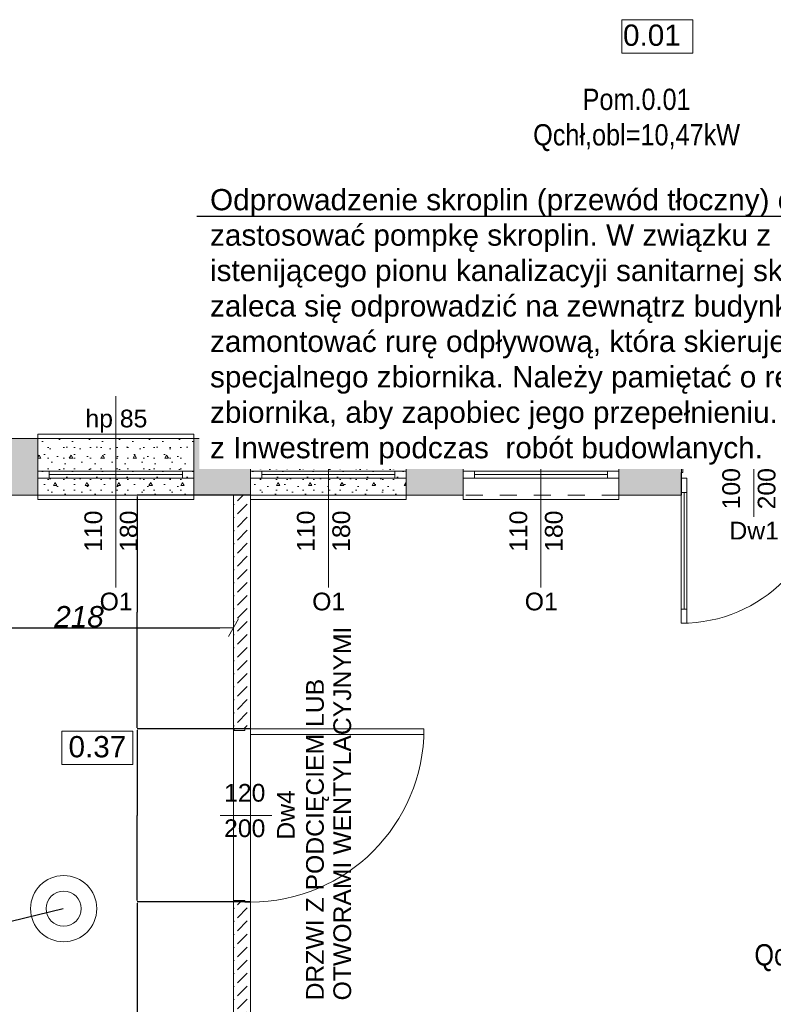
# Model space of a CAD drawing. Header units: millimetres. Extents: x 922208 to 1069538, y -182208 to -99877.
# Tile 43 of 256: x 972578 to 977896, y -176529 to -169579. Entities that reach past the tile are written whole.
import ezdxf
from ezdxf import colors
from ezdxf.entities.mleader import LeaderData, LeaderLine
from ezdxf.math import Vec2, Vec3

# ---------------------------------------------------------------- set-up
doc = ezdxf.new("R2010")
doc.units = ezdxf.units.MM
doc.header["$MEASUREMENT"] = 0
doc.linetypes.add('HIDDEN', pattern=[20, 10, -10])
doc.linetypes.add('Przerywana', pattern=[240, 120, -120])
for name, color, linetype, lineweight in [('IS_KLIM Opis_Qchł', 7, 'Continuous', 9), ('IS_KLIM Opis_Średnice', 7, 'Continuous', 9), ('IS_POWRÓT', 5, 'HIDDEN', 30), ('Nowe_210-A Pomieszczenia_Nr_pióra__41', 7, 'Continuous', 15), ('Nowe_220-A Ściany_Nr_pióra__169', 7, 'Continuous', 5), ('Nowe_220-A Ściany_Nr_pióra__19', 255, 'Continuous', 0), ('Nowe_220-A Ściany_Nr_pióra__20', 1, 'Continuous', 13), ('Nowe_220-A Ściany_Nr_pióra__23', 7, 'Continuous', 15), ('Nowe_220-A Ściany_Nr_pióra__27', 7, 'Continuous', 25), ('Nowe_220-A Ściany_Nr_pióra__3', 7, 'Continuous', 13), ('Nowe_220-A Ściany_Nr_pióra__7', 7, 'Continuous', 13)]:
    doc.layers.add(name, color=color, linetype=linetype, lineweight=lineweight)
doc.layers.add('Nowe_220-A Ściany_Nr_pióra__118', color=7, linetype='Continuous', lineweight=13, true_color=0x573938)
doc.layers.add('Nowe_220-A Ściany_Nr_pióra__45', color=7, linetype='Continuous', lineweight=15, true_color=0x40a5ff)
doc.layers.add('Nowe_299-A Wymiary Opisy', color=7, linetype='Continuous')
doc.styles.add('FDBES', font='simplex.shx')
doc.styles.add('STYL_AUTOMATYCZNY_1', font='arial.ttf')
doc.styles.add('STYL_AUTOMATYCZNY_3', font='ariali.ttf')
doc.dimstyles.new('STYL_AUTOMATYCZNY__1', dxfattribs={"dimtxt": 150, "dimasz": 95, "dimexe": 0.18, "dimexo": 0.0625, "dimgap": 0, "dimtad": 1, "dimtih": 1, "dimtoh": 1, "dimdec": 0, "dimlfac": 0.1, "dimzin": 0, "dimdsep": 46, "dimtxsty": 'STYL_AUTOMATYCZNY_3', "dimblk": 'ARROWHEAD_2', "dimblk1": 'ARROWHEAD_2', "dimblk2": 'ARROWHEAD_2', "dimcen": 0.09, "dimse1": 1, "dimse2": 1, "dimclrd": 7, "dimclre": 7, "dimclrt": 7, "dimadec": 1, "dimazin": 0, "dimtfac": 1, "dimtdec": 4, "dimtmove": 0, "dimatfit": 3, "dimfxl": 1, "dimtolj": 1, "dimtzin": 0, "dimarcsym": 0})
doc.dimstyles.new('STYL_AUTOMATYCZNY__2', dxfattribs={"dimtxt": 0.18, "dimasz": 9.12, "dimexe": 0.18, "dimexo": 0.0625, "dimgap": 0, "dimtad": 0, "dimtih": 1, "dimtoh": 1, "dimdec": 4, "dimzin": 0, "dimdsep": 46, "dimtxsty": 'Standard', "dimcen": 0.09, "dimadec": 0, "dimazin": 0, "dimtfac": 1, "dimtdec": 4, "dimtmove": 0, "dimatfit": 3, "dimldrblk": 'ARROWHEAD_5', "dimfxl": 1, "dimtolj": 1, "dimtzin": 0, "dimarcsym": 0})
pattern_1 = [(45, (889452.8, -161761.4), (-91.92388, 91.92388), [97.5, -32.5]), (45, (889452.8, -161669.48), (-91.92388, 91.92388), [97.5, -32.5])]
pattern_2 = [(0, (889452.8, -161761.4), (0, 389.7114), [24.375, -200.625]), (0, (889565.3, -161566.55), (0, 389.7114), [24.375, -200.625]), (60, (889452.8, -161761.4), (-337.5, 194.8557), [24.375, -200.625]), (60, (889677.8, -161761.4), (-337.5, 194.8557), [24.375, -200.625]), (120, (889477.17, -161761.4), (337.5, 194.8557), [24.375, -200.625]), (120, (889702.17, -161761.4), (337.5, 194.8557), [24.375, -200.625]), (0, (889452.795, -161723.9), (0, 75), [0, -75, 0, -112.5]), (45, (889490.295, -161723.9), (-53.03301, 53.03301), [0, -56.25, 0, -93.75])]

# ---------------------------------------------------------------- blocks, each defined once
blk = doc.blocks.new('*D522')
at = {"layer": 'Defpoints', "color": 0, "linetype": 'Continuous', "lineweight": 30, "transparency": 16777216}
for p in [(973406.8, -116120), (974206.6, -116120), (975511.6, -117780)]:
    blk.add_point(p, dxfattribs=at)
at = {"layer": 'Nowe_299-A Wymiary Opisy', "color": 0, "linetype": 'Continuous', "lineweight": -2, "transparency": 16777216}
for p, q in [((974206.5, -116120), (973406.6, -116120)), ((973406.8, -116129.1), (973406.8, -116949.9)), ((973406.8, -117770.9), (973406.8, -116951.1)), ((975511.5, -117780), (973406.6, -117780))]:
    blk.add_line(p, q, dxfattribs=at)
at = {"layer": 'Nowe_299-A Wymiary Opisy', "color": 0, "linetype": 'Continuous', "lineweight": 30, "transparency": 16777216}
for points in [[(973405.3, -116129.1), (973408.3, -116129.1), (973406.8, -116120)], [(973405.3, -117770.9), (973408.3, -117770.9), (973406.8, -117780)]]:
    blk.add_solid(points, dxfattribs=at)
at = {"layer": 'Nowe_299-A Wymiary Opisy', "color": 0, "linetype": 'Continuous', "lineweight": 5, "transparency": 16777216, "insert": (973406.8, -116950.5), "char_height": 0.18, "attachment_point": 5, "rotation": 90}
blk.add_mtext('\\A1;1660.0000', dxfattribs=at)
blk = doc.blocks.new('ARROWHEAD_5')
at = {"linetype": 'Continuous', "lineweight": 0}
blk.add_hatch(color=0, dxfattribs=at).paths.add_polyline_path([(-1, 0.2679), (0, 0), (-1, -0.2679)])
at = {"color": 0, "linetype": 'Continuous', "lineweight": 0}
blk.add_line((0, 0), (-1, 0), dxfattribs=at)
blk = doc.blocks.new('*D523')
at = {"layer": 'Defpoints', "color": 0, "linetype": 'Continuous', "lineweight": 30, "transparency": 16777216}
for p in [(973406.8, -114900), (974206.6, -114900), (974206.6, -116120)]:
    blk.add_point(p, dxfattribs=at)
at = {"layer": 'Nowe_299-A Wymiary Opisy', "color": 0, "linetype": 'Continuous', "lineweight": -2, "transparency": 16777216}
for p, q in [((974206.5, -114900), (973406.6, -114900)), ((973406.8, -114909.1), (973406.8, -115509.9)), ((973406.8, -116110.9), (973406.8, -115511.1)), ((974206.5, -116120), (973406.6, -116120))]:
    blk.add_line(p, q, dxfattribs=at)
at = {"layer": 'Nowe_299-A Wymiary Opisy', "color": 0, "linetype": 'Continuous', "lineweight": 30, "transparency": 16777216}
for points in [[(973405.3, -114909.1), (973408.3, -114909.1), (973406.8, -114900)], [(973405.3, -116110.9), (973408.3, -116110.9), (973406.8, -116120)]]:
    blk.add_solid(points, dxfattribs=at)
at = {"layer": 'Nowe_299-A Wymiary Opisy', "color": 0, "linetype": 'Continuous', "lineweight": 5, "transparency": 16777216, "insert": (973406.8, -115510.5), "char_height": 0.18, "attachment_point": 5, "rotation": 90}
blk.add_mtext('\\A1;1220.0000', dxfattribs=at)
blk = doc.blocks.new('*D524')
at = {"layer": 'Defpoints', "color": 0, "linetype": 'Continuous', "lineweight": 30, "transparency": 16777216}
for p in [(973406.8, -113250), (974206.6, -113250), (974206.6, -114900)]:
    blk.add_point(p, dxfattribs=at)
at = {"layer": 'Nowe_299-A Wymiary Opisy', "color": 0, "linetype": 'Continuous', "lineweight": -2, "transparency": 16777216}
for p, q in [((974206.5, -113250), (973406.6, -113250)), ((973406.8, -113259.1), (973406.8, -114074.9)), ((973406.8, -114890.9), (973406.8, -114076.1)), ((974206.5, -114900), (973406.6, -114900))]:
    blk.add_line(p, q, dxfattribs=at)
at = {"layer": 'Nowe_299-A Wymiary Opisy', "color": 0, "linetype": 'Continuous', "lineweight": 30, "transparency": 16777216}
for points in [[(973405.3, -113259.1), (973408.3, -113259.1), (973406.8, -113250)], [(973405.3, -114890.9), (973408.3, -114890.9), (973406.8, -114900)]]:
    blk.add_solid(points, dxfattribs=at)
at = {"layer": 'Nowe_299-A Wymiary Opisy', "color": 0, "linetype": 'Continuous', "lineweight": 5, "transparency": 16777216, "insert": (973406.8, -114075.5), "char_height": 0.18, "attachment_point": 5, "rotation": 90}
blk.add_mtext('\\A1;1650.0000', dxfattribs=at)
blk = doc.blocks.new('ARROWHEAD_2')
at = {"color": 0, "linetype": 'Continuous', "lineweight": 0}
for p, q in [((0, 0), (-1, 0)), ((-0.378, -0.655), (0.378, 0.655))]:
    blk.add_line(p, q, dxfattribs=at)
blk = doc.blocks.new('*D526')
at = {"layer": 'Defpoints', "color": 0, "linetype": 'Continuous', "lineweight": 30, "transparency": 16777216}
for p in [(974086.6, -113250), (974086.6, -114185.2), (971906.6, -114500)]:
    blk.add_point(p, dxfattribs=at)
at = {"layer": 'Nowe_299-A Wymiary Opisy', "color": 7, "linetype": 'Continuous', "lineweight": -2, "transparency": 16777216}
blk.add_line((972001.6, -114185.2), (973991.6, -114185.2), dxfattribs=at)
at = {"layer": 'Nowe_299-A Wymiary Opisy', "color": 7, "linetype": 'Continuous', "lineweight": -2, "transparency": 16777216, "xscale": 95, "yscale": 95, "zscale": 95, "rotation": 180}
blk.add_blockref('ARROWHEAD_2', (971906.6, -114185.2), dxfattribs=at)
at = {"layer": 'Nowe_299-A Wymiary Opisy', "color": 7, "linetype": 'Continuous', "lineweight": -2, "transparency": 16777216, "xscale": 95, "yscale": 95, "zscale": 95}
blk.add_blockref('ARROWHEAD_2', (974086.6, -114185.2), dxfattribs=at)
at = {"layer": 'Nowe_299-A Wymiary Opisy', "color": 7, "linetype": 'Continuous', "lineweight": 5, "transparency": 16777216, "insert": (972996.6, -114108.6), "char_height": 150, "attachment_point": 5, "style": 'STYL_AUTOMATYCZNY_3'}
blk.add_mtext('\\A1;218', dxfattribs=at)
blk = doc.blocks.new('parter01')
at = {"layer": 'Nowe_220-A Ściany_Nr_pióra__118', "linetype": 'Continuous', "lineweight": 0, "true_color": 0x573938}
h = blk.add_hatch(dxfattribs=at)
h.set_pattern_fill('BETON_LEKKI', color=39, scale=10, style=0, pattern_type=2)
h.set_pattern_definition(pattern_2)
h.paths.add_polyline_path([(972706.55073, -112850.02068), (972706.55073, -113250.02068), (973806.55073, -113250.02068), (973806.55073, -112850.02068)])
h = blk.add_hatch(dxfattribs=at)
h.set_pattern_fill('BETON_LEKKI', color=39, scale=10, style=0, pattern_type=2)
h.set_pattern_definition(pattern_2)
h.paths.add_polyline_path([(974206.55073, -113250.02068), (975306.55073, -113250.02068), (975306.55073, -112850.02068), (974206.55073, -112850.02068)])
at = {"layer": 'Nowe_220-A Ściany_Nr_pióra__169', "linetype": 'Continuous', "lineweight": 0}
h = blk.add_hatch(dxfattribs=at)
h.set_pattern_fill('BETON', scale=10, style=0, pattern_type=2)
h.set_pattern_definition(pattern_1)
h.paths.add_polyline_path([(974206.55076, -113250.02068), (974086.55073, -113250.02068), (974086.55073, -114900.02071), (974206.55076, -114900.02071)])
h = blk.add_hatch(dxfattribs=at)
h.set_pattern_fill('BETON', scale=10, style=0, pattern_type=2)
h.set_pattern_definition(pattern_1)
h.paths.add_polyline_path([(974206.55076, -116120.02066), (974086.55073, -116120.02066), (974086.55073, -117780.02068), (974206.55076, -117780.02068)])
at = {"layer": 'Nowe_220-A Ściany_Nr_pióra__19', "linetype": 'Continuous', "lineweight": 0}
for points in [[(972306.55066, -113250.02068), (972706.5507, -113250.02068), (972706.5507, -112850.02065), (972306.55066, -112850.02076)], [(973806.55077, -113250.02068), (974206.55076, -113250.02068), (974206.55076, -112850.0207), (973806.55077, -112850.02061)], [(975306.55073, -113250.02068), (975706.55073, -113250.02068), (975706.55073, -112850.02068), (975306.55073, -112850.02068)], [(976806.55073, -113250.02068), (977248.29215, -113250.02068), (977248.29215, -112850.02069), (976806.55073, -112850.02069)]]:
    blk.add_hatch(color=255, dxfattribs=at).paths.add_polyline_path(points)
at = {"layer": 'Nowe_210-A Pomieszczenia_Nr_pióra__41', "color": 7, "linetype": 'Continuous', "lineweight": 0}
for p, q in [((976827.95592, -109893.9906), (977328.33592, -109893.9906)), ((976827.95592, -110129.7051), (976827.95592, -109893.9906)), ((977328.33592, -109893.9906), (977328.33592, -110129.7051)), ((977328.33592, -110129.7051), (976827.95592, -110129.7051)), ((972876.35943, -114915.90971), (973376.73943, -114915.90971)), ((972876.35943, -115151.62421), (972876.35943, -114915.90971)), ((973376.73943, -114915.90971), (973376.73943, -115151.62421)), ((973376.73943, -115151.62421), (972876.35943, -115151.62421))]:
    blk.add_line(p, q, dxfattribs=at)
at = {"layer": 'Nowe_220-A Ściany_Nr_pióra__20', "color": 1, "linetype": 'Continuous', "lineweight": 0}
for p, q in [((971106.55073, -113250.02068), (974086.55073, -113250.02068)), ((974086.55073, -113250.02068), (974086.55073, -117780.02068)), ((974206.55073, -113250.02068), (974206.55073, -117780.02068))]:
    blk.add_line(p, q, dxfattribs=at)
for points in [[(972706.55073, -112850.02068), (973806.55073, -112850.02068), (973806.55073, -113250.02068), (972706.55073, -113250.02068)], [(974206.55073, -113250.02068), (975306.55073, -113250.02068), (975306.55073, -112850.02068), (974206.55073, -112850.02068)]]:
    blk.add_lwpolyline(points, close=True, dxfattribs=at)
at = {"layer": 'Nowe_220-A Ściany_Nr_pióra__23', "color": 7, "linetype": 'Continuous', "lineweight": 0}
for p, q in [((977248.29213, -113015.02068), (977248.29213, -113130.02068)), ((977258.29213, -113015.02068), (977248.29213, -113015.02068)), ((977258.29213, -113090.02068), (977258.29213, -113015.02068)), ((972786.55073, -113080.02068), (972706.55073, -113080.02068)), ((972706.55073, -113130.02068), (972786.55073, -113130.02068)), ((972786.55073, -113130.02068), (972786.55073, -113080.02068)), ((973806.55073, -113080.02068), (973726.55073, -113080.02068)), ((973726.55073, -113080.02068), (973726.55073, -113130.02068)), ((973726.55073, -113130.02068), (973806.55073, -113130.02068)), ((974286.55073, -113080.02068), (974206.55073, -113080.02068)), ((974206.55073, -113130.02068), (974286.55073, -113130.02068)), ((974286.55073, -113130.02068), (974286.55073, -113080.02068)), ((975306.55073, -113080.02068), (975226.55073, -113080.02068)), ((975226.55073, -113080.02068), (975226.55073, -113130.02068)), ((975226.55073, -113130.02068), (975306.55073, -113130.02068)), ((975786.55073, -113080.02068), (975706.55073, -113080.02068)), ((975706.55073, -113130.02068), (975786.55073, -113130.02068)), ((975786.55073, -113130.02068), (975786.55073, -113080.02068)), ((976806.55073, -113080.02068), (976726.55073, -113080.02068)), ((976726.55073, -113080.02068), (976726.55073, -113130.02068)), ((976726.55073, -113130.02068), (976806.55073, -113130.02068)), ((977246.29213, -113130.02068), (977246.29213, -113090.02068)), ((977246.29213, -113090.02068), (977258.29213, -113090.02068)), ((977248.29213, -113130.02068), (977246.29213, -113130.02068)), ((974091.55073, -114900.02068), (974206.55073, -114900.02068)), ((974091.55073, -114910.02068), (974091.55073, -114900.02068)), ((974166.55073, -114910.02068), (974091.55073, -114910.02068)), ((974206.55073, -114898.02068), (974166.55073, -114898.02068)), ((974166.55073, -114898.02068), (974166.55073, -114910.02068)), ((974206.55073, -114900.02068), (974206.55073, -114898.02068)), ((974091.55073, -116110.02068), (974166.55073, -116110.02068)), ((974091.55073, -116120.02068), (974091.55073, -116110.02068)), ((974206.55073, -116120.02068), (974091.55073, -116120.02068)), ((974166.55073, -116110.02068), (974166.55073, -116122.02068)), ((974166.55073, -116122.02068), (974206.55073, -116122.02068)), ((974206.55073, -116122.02068), (974206.55073, -116120.02068))]:
    blk.add_line(p, q, dxfattribs=at)
at = {"layer": 'Nowe_220-A Ściany_Nr_pióra__27', "color": 7, "linetype": 'Continuous', "lineweight": 0}
for p, q in [((972706.55073, -113080.02068), (972706.55073, -112850.02068)), ((972706.55073, -113080.02068), (972706.55073, -112850.02068)), ((973806.55073, -113080.02068), (973806.55073, -112850.02068)), ((973806.55073, -113080.02068), (973806.55073, -112850.02068)), ((974206.55073, -113080.02068), (974206.55073, -112850.02068)), ((974206.55073, -113080.02068), (974206.55073, -112850.02068)), ((975306.55073, -113080.02068), (975306.55073, -112850.02068)), ((975306.55073, -113080.02068), (975306.55073, -112850.02068)), ((975706.55073, -113080.02068), (975706.55073, -112850.02068)), ((975706.55073, -113080.02068), (975706.55073, -112850.02068)), ((976806.55073, -113080.02068), (976806.55073, -112850.02068)), ((976806.55073, -113080.02068), (976806.55073, -112850.02068)), ((977248.29213, -113015.02068), (977248.29213, -112850.02068)), ((977248.29213, -113015.02068), (977248.29213, -112850.02068)), ((977248.29213, -113130.02068), (977248.29213, -113015.02068)), ((977248.29213, -113130.02068), (977248.29213, -113015.02068)), ((977248.29213, -113130.02068), (977248.29213, -113015.02068)), ((972706.55073, -113130.02068), (972706.55073, -113080.02068)), ((972706.55073, -113130.02068), (972706.55073, -113080.02068)), ((972706.55073, -113130.02068), (972706.55073, -113080.02068)), ((972706.55073, -113250.02068), (972706.55073, -113130.02068)), ((972706.55073, -113250.02068), (972706.55073, -113130.02068)), ((973806.55073, -113130.02068), (973806.55073, -113080.02068)), ((973806.55073, -113130.02068), (973806.55073, -113080.02068)), ((973806.55073, -113130.02068), (973806.55073, -113080.02068)), ((973806.55073, -113250.02068), (973806.55073, -113130.02068)), ((973806.55073, -113250.02068), (973806.55073, -113130.02068)), ((974206.55073, -113130.02068), (974206.55073, -113080.02068)), ((974206.55073, -113130.02068), (974206.55073, -113080.02068)), ((974206.55073, -113130.02068), (974206.55073, -113080.02068)), ((974206.55073, -113250.02068), (974206.55073, -113130.02068)), ((974206.55073, -113250.02068), (974206.55073, -113130.02068)), ((975306.55073, -113130.02068), (975306.55073, -113080.02068)), ((975306.55073, -113130.02068), (975306.55073, -113080.02068)), ((975306.55073, -113130.02068), (975306.55073, -113080.02068)), ((975306.55073, -113250.02068), (975306.55073, -113130.02068)), ((975306.55073, -113250.02068), (975306.55073, -113130.02068)), ((975706.55073, -113130.02068), (975706.55073, -113080.02068)), ((975706.55073, -113130.02068), (975706.55073, -113080.02068)), ((975706.55073, -113130.02068), (975706.55073, -113080.02068)), ((975706.55073, -113250.02068), (975706.55073, -113130.02068)), ((975706.55073, -113250.02068), (975706.55073, -113130.02068)), ((976806.55073, -113130.02068), (976806.55073, -113080.02068)), ((976806.55073, -113130.02068), (976806.55073, -113080.02068)), ((976806.55073, -113130.02068), (976806.55073, -113080.02068)), ((976806.55073, -113250.02068), (976806.55073, -113130.02068)), ((976806.55073, -113250.02068), (976806.55073, -113130.02068)), ((977248.29213, -113250.02068), (977248.29213, -113130.02068)), ((977248.29213, -113250.02068), (977248.29213, -113130.02068)), ((974091.55073, -114900.02068), (974086.55073, -114900.02068)), ((974091.55073, -114900.02068), (974086.55073, -114900.02068)), ((974206.55073, -114900.02068), (974091.55073, -114900.02068)), ((974206.55073, -114900.02068), (974091.55073, -114900.02068)), ((974206.55073, -114900.02068), (974091.55073, -114900.02068)), ((974091.55073, -116120.02068), (974086.55073, -116120.02068)), ((974091.55073, -116120.02068), (974086.55073, -116120.02068)), ((974206.55073, -116120.02068), (974091.55073, -116120.02068)), ((974206.55073, -116120.02068), (974091.55073, -116120.02068)), ((974206.55073, -116120.02068), (974091.55073, -116120.02068))]:
    blk.add_line(p, q, dxfattribs=at)
for points in [[(972706.55073, -112850.02068), (972306.55073, -112850.02068)], [(974206.55073, -112850.02068), (973806.55073, -112850.02068)], [(975706.55073, -112850.02068), (975306.55073, -112850.02068)], [(977248.29213, -112850.02068), (976806.55073, -112850.02068)], [(972306.55073, -113250.02068), (972706.55073, -113250.02068)], [(973806.55073, -113250.02068), (974206.55073, -113250.02068)], [(974206.55073, -113250.02068), (974086.55073, -113250.02068)], [(974086.55073, -113250.02068), (974086.55073, -114900.02071)], [(974206.55073, -114900.02071), (974206.55073, -113250.02068)], [(975306.55073, -113250.02068), (975706.55073, -113250.02068)], [(976806.55073, -113250.02068), (977248.29213, -113250.02068)], [(974086.55073, -116120.02066), (974086.55073, -117780.02068)], [(974206.55073, -117780.02068), (974206.55073, -116120.02066)]]:
    blk.add_lwpolyline(points, dxfattribs=at)
at = {"layer": 'Nowe_220-A Ściany_Nr_pióra__3', "color": 7, "linetype": 'Continuous', "lineweight": 0}
for p, q in [((973806.55073, -112820.02068), (972706.55073, -112820.02068)), ((972706.55073, -112820.02068), (972706.55073, -112850.02068)), ((973806.55073, -112850.02068), (973806.55073, -112820.02068)), ((975306.55073, -112820.02068), (974206.55073, -112820.02068)), ((974206.55073, -112820.02068), (974206.55073, -112850.02068)), ((975306.55073, -112850.02068), (975306.55073, -112820.02068)), ((976806.55073, -112820.02068), (975706.55073, -112820.02068)), ((975706.55073, -112820.02068), (975706.55073, -112850.02068)), ((976806.55073, -112850.02068), (976806.55073, -112820.02068)), ((973726.55073, -113080.02068), (972786.55073, -113080.02068)), ((973726.55073, -113105.02068), (972786.55073, -113105.02068)), ((972786.55073, -113130.02068), (973726.55073, -113130.02068)), ((975226.55073, -113080.02068), (974286.55073, -113080.02068)), ((975226.55073, -113105.02068), (974286.55073, -113105.02068)), ((974286.55073, -113130.02068), (975226.55073, -113130.02068)), ((976726.55073, -113080.02068), (975786.55073, -113080.02068)), ((976726.55073, -113105.02068), (975786.55073, -113105.02068)), ((975786.55073, -113130.02068), (976726.55073, -113130.02068)), ((977246.29213, -113230.02068), (977246.29213, -113130.02068)), ((977246.29213, -113130.02068), (977286.29213, -113130.02068)), ((977286.29213, -113130.02068), (977286.29213, -113230.02068)), ((972706.55073, -113280.02068), (972706.55073, -113250.02068)), ((973806.55073, -113250.02068), (973806.55073, -113280.02068)), ((974206.55073, -113280.02068), (974206.55073, -113250.02068)), ((975306.55073, -113250.02068), (975306.55073, -113280.02068)), ((975706.55073, -113280.02068), (975706.55073, -113250.02068)), ((976806.55073, -113250.02068), (976806.55073, -113280.02068)), ((977286.29213, -113230.02068), (977246.29213, -113230.02068)), ((977266.29213, -114054.02068), (977266.29213, -113230.02068)), ((973806.55073, -113280.02068), (972706.55073, -113280.02068)), ((975306.55073, -113280.02068), (974206.55073, -113280.02068)), ((976806.55073, -113280.02068), (975706.55073, -113280.02068)), ((977246.29213, -114154.02068), (977246.29213, -114054.02068)), ((977246.29213, -114054.02068), (977286.29213, -114054.02068)), ((977286.29213, -114054.02068), (977286.29213, -114154.02068)), ((977286.29213, -114154.02068), (977246.29213, -114154.02068)), ((975430.55073, -114898.02068), (974206.55073, -114898.02068)), ((974206.55073, -114898.02068), (974206.55073, -114938.02068)), ((974206.55073, -114938.02068), (975430.55073, -114938.02068)), ((975430.55073, -114938.02068), (975430.55073, -114898.02068))]:
    blk.add_line(p, q, dxfattribs=at)
at = {"layer": 'Nowe_220-A Ściany_Nr_pióra__3', "color": 7, "linetype": 'Przerywana', "lineweight": 0}
for p, q in [((973806.55073, -112850.02068), (972706.55073, -112850.02068)), ((975306.55073, -112850.02068), (974206.55073, -112850.02068)), ((976806.55073, -112850.02068), (975706.55073, -112850.02068)), ((973806.55073, -113250.02068), (972706.55073, -113250.02068)), ((975306.55073, -113250.02068), (974206.55073, -113250.02068)), ((976806.55073, -113250.02068), (975706.55073, -113250.02068))]:
    blk.add_line(p, q, dxfattribs=at)
at = {"layer": 'Nowe_220-A Ściany_Nr_pióra__3', "color": 7, "linetype": 'Continuous', "lineweight": 0}
for points in [[(977246.29213, -114054.02068), (977246.29213, -113230.02068), (977266.29213, -113230.02068), (977266.29213, -114054.02068)], [(977266.29213, -114054.02068), (977266.29213, -113230.02068), (977286.29213, -113230.02068), (977286.29213, -114054.02068)]]:
    blk.add_lwpolyline(points, close=True, dxfattribs=at)
for centre, radius in [((977246.29213, -113130.02068), 1024), ((974206.55073, -114898.02068), 1224)]:
    blk.add_arc(centre, radius, 270, 0, dxfattribs=at)
at = {"layer": 'Nowe_220-A Ściany_Nr_pióra__45', "color": 161, "linetype": 'Continuous', "lineweight": 0, "true_color": 0x40a5ff}
for p, q in [((973256.55073, -113901.8064), (973256.55073, -112550.02068)), ((974756.55073, -113901.8064), (974756.55073, -112550.02068)), ((976256.55073, -113901.8064), (976256.55073, -112550.02068)), ((977758.29213, -113401.8064), (977758.29213, -112755.42011)), ((974358.33645, -115510.02068), (973991.95016, -115510.02068))]:
    blk.add_line(p, q, dxfattribs=at)
at = {"layer": 'Nowe_210-A Pomieszczenia_Nr_pióra__41', "color": 7, "linetype": 'Continuous', "lineweight": 0, "char_height": 150, "attachment_point": 2, "style": 'STYL_AUTOMATYCZNY_1'}
for s, insert in [('\\A1;{\\pqc;\\pt0,25;\\fArial|b0|i0|c238|p0;\\W1.000000;0.01\\fArial|b0|i0|c238|p0;\\W1.000000;\\A1{\\H.66x;\\S^  ;}\\fArial|b0|i0|c238|p0;\\W1.000000;\\fArial|b0|i0|c238|p0;\\W1.000000;\\A1{\\H.66x;\\S^  ;}}', (977078.14592, -109928.27632)), ('\\A1;{\\pqc;\\pt25;\\fArial|b0|i0|c238|p0;\\W1.000000;0.3\\fArial|b0|i0|c238|p0;\\W1.000000;7}', (973126.54943, -114950.19543))]:
    blk.add_mtext(s, dxfattribs=dict(at, insert=insert))
at = {"layer": 'Nowe_220-A Ściany_Nr_pióra__7', "color": 7, "linetype": 'Continuous', "lineweight": 0, "char_height": 125, "attachment_point": 7, "style": 'STYL_AUTOMATYCZNY_1'}
for s, insert in [('\\A1;{\\pql;\\pt0;\\fArial|b0|i0|c238|p0;\\W1.000000;hp 85\\fArial|b0|i0|c238|p0;\\W1.000000;\\A1{\\H.66x;\\S^  ;}\\fArial|b0|i0|c238|p0;\\W1.000000;\\fArial|b0|i0|c238|p0;\\W1.000000;}', (973042.05573, -112809.08834)), ('\\A1;{\\pql;\\pt0;\\fArial|b0|i0|c238|p0;\\W1.000000;hp 85\\fArial|b0|i0|c238|p0;\\W1.000000;\\A1{\\H.66x;\\S^  ;}\\fArial|b0|i0|c238|p0;\\W1.000000;\\fArial|b0|i0|c238|p0;\\W1.000000;}', (974542.05573, -112809.08834)), ('\\A1;{\\pql;\\pt0;\\fArial|b0|i0|c238|p0;\\W1.000000;hp 85\\fArial|b0|i0|c238|p0;\\W1.000000;\\A1{\\H.66x;\\S^  ;}\\fArial|b0|i0|c238|p0;\\W1.000000;\\fArial|b0|i0|c238|p0;\\W1.000000;}', (976042.05573, -112809.08834)), ('\\A1;{\\pql;\\pt0;\\fArial|b0|i0|c238|p0;\\W1.000000;Dw1\\fArial|b0|i0|c238|p0;\\W1.000000;\\fArial|b0|i0|c238|p0;\\W1.000000;\\fArial|b0|i0|c238|p0;\\W1.000000;}', (977586.82163, -113562.52025)), ('\\A1;{\\pql;\\pt0;\\fArial|b0|i0|c238|p0;\\W1.000000;O1\\fArial|b0|i0|c238|p0;\\W1.000000;\\fArial|b0|i0|c238|p0;\\W1.000000;\\fArial|b0|i0|c238|p0;\\W1.000000;}', (973142.20898, -114064.61289)), ('\\A1;{\\pql;\\pt0;\\fArial|b0|i0|c238|p0;\\W1.000000;O1\\fArial|b0|i0|c238|p0;\\W1.000000;\\fArial|b0|i0|c238|p0;\\W1.000000;\\fArial|b0|i0|c238|p0;\\W1.000000;}', (974642.20898, -114064.61289)), ('\\A1;{\\pql;\\pt0;\\fArial|b0|i0|c238|p0;\\W1.000000;O1\\fArial|b0|i0|c238|p0;\\W1.000000;\\fArial|b0|i0|c238|p0;\\W1.000000;\\fArial|b0|i0|c238|p0;\\W1.000000;}', (976142.20898, -114064.61289)), ('\\A1;{\\pql;\\pt0;\\fArial|b0|i0|c238|p0;\\W1.000000;120\\fArial|b0|i0|c238|p0;\\W1.000000;\\A1{\\H.66x;\\S^  ;}\\fArial|b0|i0|c238|p0;\\W1.000000;\\fArial|b0|i0|c238|p0;\\W1.000000;}', (974020.52923, -115449.61289)), ('\\A1;{\\pql;\\pt0;\\fArial|b0|i0|c238|p0;\\W1.000000;200\\fArial|b0|i0|c238|p0;\\W1.000000;\\A1{\\H.66x;\\S^  ;}\\fArial|b0|i0|c238|p0;\\W1.000000;\\fArial|b0|i0|c238|p0;\\W1.000000;}', (974020.52923, -115699.61289))]:
    blk.add_mtext(s, dxfattribs=dict(at, insert=insert))
at = {"layer": 'Nowe_220-A Ściany_Nr_pióra__7', "color": 7, "linetype": 'Continuous', "lineweight": 0, "char_height": 125, "attachment_point": 7, "rotation": 90, "style": 'STYL_AUTOMATYCZNY_1'}
for s, insert in [('\\A1;{\\pql;\\pt0;\\fArial|b0|i0|c238|p0;\\W1.000000;100\\fArial|b0|i0|c238|p0;\\W1.000000;\\A1{\\H.66x;\\S^  ;}\\fArial|b0|i0|c238|p0;\\W1.000000;\\fArial|b0|i0|c238|p0;\\W1.000000;}', (977697.88434, -113350.02068)), ('\\A1;{\\pql;\\pt0;\\fArial|b0|i0|c238|p0;\\W1.000000;200\\fArial|b0|i0|c238|p0;\\W1.000000;\\A1{\\H.66x;\\S^  ;}\\fArial|b0|i0|c238|p0;\\W1.000000;\\fArial|b0|i0|c238|p0;\\W1.000000;}', (977947.88434, -113350.02068)), ('\\A1;{\\pql;\\pt0;\\fArial|b0|i0|c238|p0;\\W1.000000;110\\fArial|b0|i0|c238|p0;\\W1.000000;\\A1{\\H.66x;\\S^  ;}\\fArial|b0|i0|c238|p0;\\W1.000000;\\fArial|b0|i0|c238|p0;\\W1.000000;}', (973196.14293, -113650.02068)), ('\\A1;{\\pql;\\pt0;\\fArial|b0|i0|c238|p0;\\W1.000000;180\\fArial|b0|i0|c238|p0;\\W1.000000;\\A1{\\H.66x;\\S^  ;}\\fArial|b0|i0|c238|p0;\\W1.000000;\\fArial|b0|i0|c238|p0;\\W1.000000;}', (973446.14293, -113650.02068)), ('\\A1;{\\pql;\\pt0;\\fArial|b0|i0|c238|p0;\\W1.000000;110\\fArial|b0|i0|c238|p0;\\W1.000000;\\A1{\\H.66x;\\S^  ;}\\fArial|b0|i0|c238|p0;\\W1.000000;\\fArial|b0|i0|c238|p0;\\W1.000000;}', (974696.14293, -113650.02068)), ('\\A1;{\\pql;\\pt0;\\fArial|b0|i0|c238|p0;\\W1.000000;180\\fArial|b0|i0|c238|p0;\\W1.000000;\\A1{\\H.66x;\\S^  ;}\\fArial|b0|i0|c238|p0;\\W1.000000;\\fArial|b0|i0|c238|p0;\\W1.000000;}', (974946.14293, -113650.02068)), ('\\A1;{\\pql;\\pt0;\\fArial|b0|i0|c238|p0;\\W1.000000;110\\fArial|b0|i0|c238|p0;\\W1.000000;\\A1{\\H.66x;\\S^  ;}\\fArial|b0|i0|c238|p0;\\W1.000000;\\fArial|b0|i0|c238|p0;\\W1.000000;}', (976196.14293, -113650.02068)), ('\\A1;{\\pql;\\pt0;\\fArial|b0|i0|c238|p0;\\W1.000000;180\\fArial|b0|i0|c238|p0;\\W1.000000;\\A1{\\H.66x;\\S^  ;}\\fArial|b0|i0|c238|p0;\\W1.000000;\\fArial|b0|i0|c238|p0;\\W1.000000;}', (976446.14293, -113650.02068)), ('\\A1;{\\pql;\\pt0;\\fArial|b0|i0|c238|p0;\\W1.000000;Dw4\\fArial|b0|i0|c238|p0;\\W1.000000;\\fArial|b0|i0|c238|p0;\\W1.000000;\\fArial|b0|i0|c238|p0;\\W1.000000;}', (974519.0503, -115681.49118))]:
    blk.add_mtext(s, dxfattribs=dict(at, insert=insert))
at = {"layer": 'Nowe_220-A Ściany_Nr_pióra__7', "color": 7, "linetype": 'Continuous', "lineweight": 0, "insert": (974918.49799, -116815.91041), "char_height": 125, "attachment_point": 7, "rotation": 90, "line_spacing_factor": 0.923867, "style": 'STYL_AUTOMATYCZNY_1'}
blk.add_mtext('\\A1;{\\pql;\\fArial|b0|i0|c238|p0;\\W1.000000;DRZWI Z PODCIĘCIEM LUB \\P\\pql;\\fArial|b0|i0|c238|p0;\\W1.000000;OTWORAMI WENTYLACYJNYMI}', dxfattribs=at)
at = {"layer": 'Nowe_299-A Wymiary Opisy', "color": 7, "linetype": 'Continuous', "lineweight": 0}
dim = blk.add_linear_dim(base=(974086.55073, -114185.22837), p1=(971906.55073, -114500.02068), p2=(974086.55073, -113250.02068), dimstyle='STYL_AUTOMATYCZNY__1', dxfattribs=at)
dim.commit()
dim.dimension.update_dxf_attribs({"geometry": '*D526', "text_midpoint": (972996.55073, -114185.22837), "dimtype": 128})
for base, p1, p2, picture, middle in [((973406.82201, -113250.02068), (974206.55073, -114900.02068), (974206.55073, -113250.02068), '*D524', (973406.82201, -114075.5287)), ((973406.82201, -114900.02068), (974206.55073, -116120.02068), (974206.55073, -114900.02068), '*D523', (973406.82201, -115510.5287)), ((973406.82201, -116120.02068), (975511.55073, -117780.02068), (974206.55073, -116120.02068), '*D522', (973406.82201, -116950.5287))]:
    dim = blk.add_linear_dim(base=base, p1=p1, p2=p2, angle=90, dimstyle='STYL_AUTOMATYCZNY__2', dxfattribs=at)
    dim.commit()
    dim.dimension.update_dxf_attribs({"geometry": picture, "text_midpoint": middle, "dimtype": 128, "text_rotation": 90})

msp = doc.modelspace()

# ---------------------------------------------------------------- block references
at = {"layer": 'IS_POWRÓT', "color": 27, "linetype": 'ByBlock', "lineweight": 30}
msp.add_blockref('parter01', (0, -59685.2), dxfattribs=at)

# ---------------------------------------------------------------- next in the draw order: texts
at = {"layer": 'IS_KLIM Opis_Qchł', "ltscale": 0.01, "char_height": 150, "width": 1562.129, "attachment_point": 8, "style": 'FDBES', "bg_fill": 3, "box_fill_scale": 1.5, "bg_fill_color": 257, "bg_fill_transparency": 0}
for s, insert in [('{\\fArial|b0|i0|c238|p34;\\W0.85;\\C222;\\c10748123;Pom.0.01\\PQchł,obl=10,47kW}', (976931.6, -170507.6)), ('{\\fArial|b0|i0|c238|p34;\\W0.85;\\C222;\\c10748123;Pom.0.01a\\PQchł,obl=4,56kW}', (978443.6, -176295.6))]:
    msp.add_mtext(s, dxfattribs=dict(at, insert=insert))

# ---------------------------------------------------------------- next in the draw order: leaders
at = {"layer": 'IS_KLIM Opis_Średnice', "ltscale": 30}
ml = msp.add_multileader_mtext('Standard', dxfattribs=at)
ml.set_content('{\\fArial|b0|i0|c238|p0;\\C7;Odprowadzenie skroplin (przewód tłoczny) od klimatyzatora zastosować pompkę skroplin. W związku z brakiiem w pobliżu istenijącego pionu kanalizacyji sanitarnej skropliny z klimatyzacji zaleca się odprowadzić na zewnątrz budynku. W tym celu należy zamontować rurę odpływową, która skieruje wodę do rynny lub specjalnego zbiornika. Należy pamiętać o regularnym opróżnianiu zbiornika, aby zapobiec jego przepełnieniu. Ustalić bezpośrednio z Inwestrem podczas  robót budowlanych.  }', color=256)
ml.set_leader_properties()
ml.build(insert=Vec2(0, 0))
ml.multileader.update_dxf_attribs({"text_left_attachment_type": 6, "text_right_attachment_type": 6, "dogleg_length": 0.36})
ctx = ml.context
ctx.base_point, ctx.char_height, ctx.plane_origin, ctx.plane_y_axis = Vec3(973919.4, -170968.4), 150, Vec3(998912.5, -161416.5), Vec3(0, -1)
ctx.left_attachment, ctx.right_attachment = 6, 6
notes = []
notes.append((ctx, [(0, (1, 1, 0), (980005.8, -170968.4), (-1, 0), 0.36, [(1, [(982558.1, -171302.4), (982731.2, -175752.4)], 256, [])])]))
ctx.mtext.insert, ctx.mtext.width, ctx.mtext.flow_direction = Vec3(973921.4, -170774.3), 6113.752, 5
ctx.mtext.has_bg_fill, ctx.mtext.bg_color, ctx.mtext.bg_scale_factor, ctx.mtext.bg_transparency, ctx.mtext.use_window_bg_color = 1, -939524096, 1.5, 0, 1
ml = msp.add_multileader_mtext('Standard', dxfattribs=at)
ml.set_content('{\\fArial|b0|i0|c238|p0;Zaleca się montaż anemostatu wywiewnego wentylacji wyciągowej. Lokalizację uzgodnić z Inwestorem na budowie .}', color=256)
ml.set_leader_properties()
ml.build(insert=Vec2(0, 0))
ml.multileader.update_dxf_attribs({"text_left_attachment_type": 6, "text_right_attachment_type": 6, "dogleg_length": 0.8})
ctx = ml.context
ctx.base_point, ctx.char_height, ctx.plane_origin = Vec3(963591, -176453.1), 250, Vec3(969575.1, -177383.4)
ctx.left_attachment, ctx.right_attachment = 6, 6
notes.append((ctx, [(1, (1, 1, 0), (970416.3, -176453.1), (-1, 0), 8, [(0, [(972888.3, -175853.6)], 0, [])])]))
ctx.mtext.insert, ctx.mtext.width, ctx.mtext.flow_direction = Vec3(963593, -176199), 6876.874, 5
ctx.mtext.has_bg_fill, ctx.mtext.bg_color, ctx.mtext.bg_scale_factor, ctx.mtext.bg_transparency, ctx.mtext.use_window_bg_color = 1, -939524096, 1.5, 0, 1
for ctx, leaders in notes:
    for number, flags, end, landing, length, lines in leaders:
        leader = LeaderData()
        leader.index, (leader.has_last_leader_line, leader.has_dogleg_vector, leader.attachment_direction) = number, flags
        leader.last_leader_point, leader.dogleg_vector, leader.dogleg_length = Vec3(end), Vec3(landing), length
        for number, points, colour, breaks in lines:
            line = LeaderLine()
            line.index, line.vertices, line.color, line.breaks = number, Vec3.list(points), colors.encode_raw_color(colour), breaks
            leader.lines.append(line)
        ctx.leaders.append(leader)

# ---------------------------------------------------------------- next in the draw order: linework, layer by layer
at = {"layer": 'IS_KLIM Opis_Średnice', "color": 42, "ltscale": 30, "true_color": 0xe5a800}
for radius in [233.7, 124.5]:
    msp.add_circle((972888.3, -175853.6), radius, dxfattribs=at)

doc.saveas('drawing.dxf')
